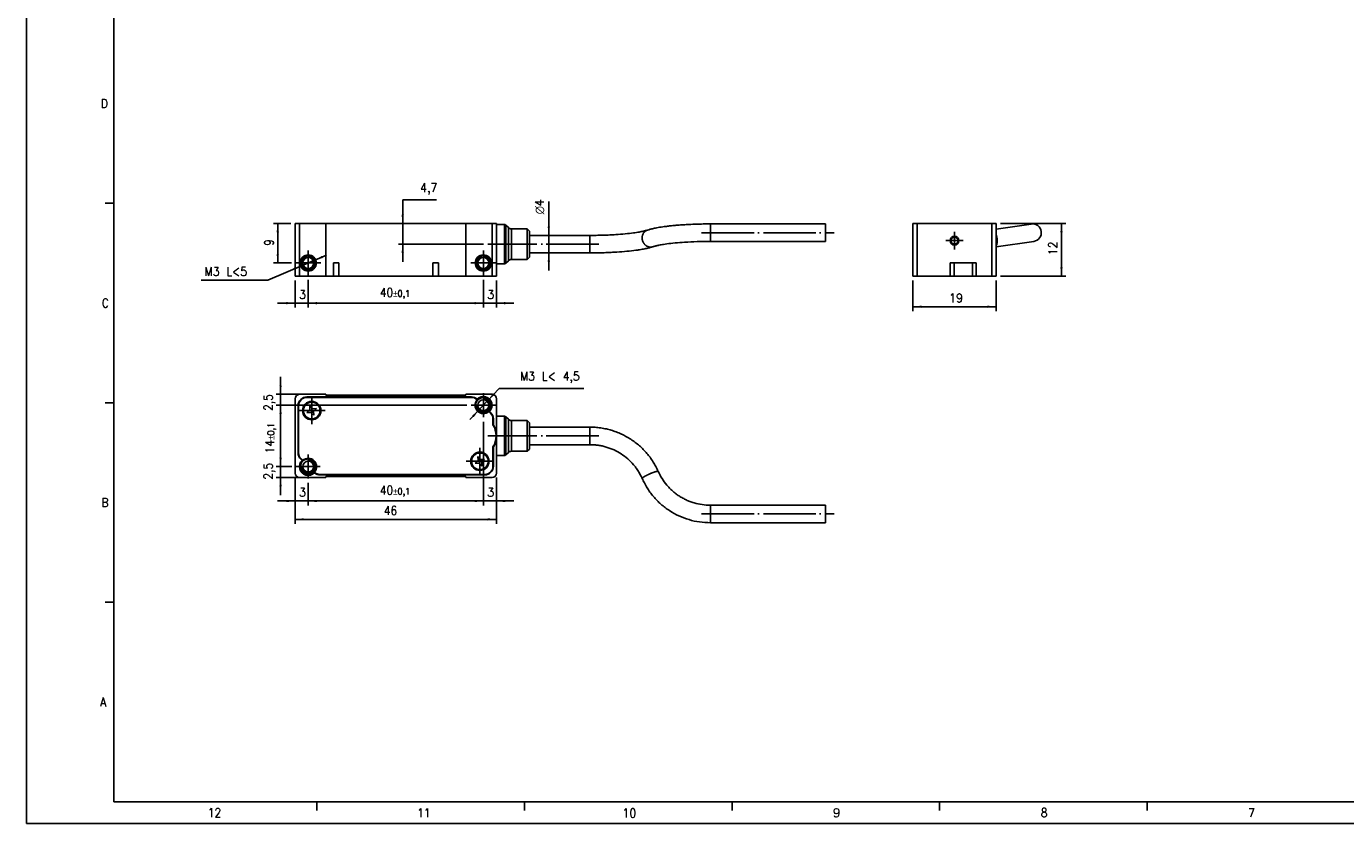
# Model space of a CAD drawing. Header units: millimetres. Extents: x -85 to 3708, y -72 to 348.
# Tile 1 of 10: x -85 to 216, y -72 to 110. Entities that reach past the tile are written whole.
import ezdxf

# ---------------------------------------------------------------- set-up
doc = ezdxf.new("R2010")
doc.units = ezdxf.units.MM
doc.linetypes.add('DOT_CENTER', pattern=[14, 12, -1, 0, -1])
doc.layers.add('1', color=7, linetype='Continuous')
doc.styles.add('CONVERTER_11', font='txt.shx', dxfattribs={"width": 0.9})
doc.dimstyles.new('ME10_DIM_37', dxfattribs={"dimtxt": 2, "dimasz": 2, "dimexe": 1, "dimexo": 1, "dimgap": 1, "dimtad": 1, "dimdsep": 46, "dimtxsty": 'CONVERTER_11', "dimsah": 1, "dimcen": 0.09, "dimclrd": 2, "dimclre": 2, "dimclrt": 2, "dimadec": 0, "dimazin": 0, "dimtfac": 1, "dimtdec": 4, "dimtix": 1, "dimtmove": 0, "dimatfit": 3, "dimfxl": 1, "dimtolj": 1, "dimtzin": 0, "dimarcsym": 0})
doc.dimstyles.new('ME10_DIM_38', dxfattribs={"dimtxt": 2, "dimasz": 2, "dimexe": 1, "dimexo": 1, "dimgap": 1, "dimtad": 1, "dimtih": 1, "dimtoh": 1, "dimdsep": 46, "dimtxsty": 'CONVERTER_11', "dimsah": 1, "dimcen": 0.09, "dimclrd": 2, "dimclre": 2, "dimclrt": 2, "dimadec": 0, "dimazin": 0, "dimtfac": 1, "dimtdec": 4, "dimtix": 1, "dimtmove": 1, "dimatfit": 3, "dimfxl": 1, "dimtolj": 1, "dimtzin": 0, "dimarcsym": 0})
doc.dimstyles.new('ME10_DIM_39', dxfattribs={"dimtxt": 2, "dimasz": 2, "dimexe": 1, "dimexo": 1, "dimgap": 1, "dimtad": 1, "dimdsep": 46, "dimtxsty": 'CONVERTER_11', "dimsah": 1, "dimcen": 0.09, "dimclrd": 2, "dimclre": 2, "dimclrt": 2, "dimadec": 0, "dimazin": 0, "dimtfac": 1, "dimtdec": 4, "dimtix": 1, "dimtmove": 0, "dimatfit": 3, "dimfxl": 1, "dimtolj": 1, "dimtzin": 0, "dimarcsym": 0})
doc.dimstyles.new('ME10_DIM_40', dxfattribs={"dimtxt": 2, "dimasz": 2, "dimexe": 1, "dimexo": 1, "dimgap": 1, "dimtad": 1, "dimdsep": 46, "dimtxsty": 'CONVERTER_11', "dimsah": 1, "dimcen": 0.09, "dimclrd": 2, "dimclre": 2, "dimclrt": 2, "dimadec": 0, "dimazin": 0, "dimtol": 1, "dimtp": 0.1, "dimtm": 0.1, "dimtfac": 0.75, "dimtdec": 0, "dimtix": 1, "dimtmove": 0, "dimatfit": 3, "dimfxl": 1, "dimtolj": 1, "dimtzin": 0, "dimarcsym": 0})
doc.dimstyles.new('ME10_DIM_41', dxfattribs={"dimtxt": 2, "dimasz": 2, "dimexe": 1, "dimexo": 1, "dimgap": 1, "dimtad": 1, "dimdsep": 46, "dimtxsty": 'CONVERTER_11', "dimsah": 1, "dimcen": 0.09, "dimclrd": 2, "dimclre": 2, "dimclrt": 2, "dimadec": 0, "dimazin": 0, "dimtfac": 1, "dimtdec": 4, "dimtix": 1, "dimtmove": 0, "dimatfit": 3, "dimfxl": 1, "dimtolj": 1, "dimtzin": 0, "dimarcsym": 0})
doc.dimstyles.new('ME10_DIM_42', dxfattribs={"dimtxt": 2, "dimasz": 2, "dimexe": 1, "dimexo": 1, "dimgap": 1, "dimtad": 1, "dimdsep": 46, "dimtxsty": 'CONVERTER_11', "dimsah": 1, "dimcen": 0.09, "dimclrd": 2, "dimclre": 2, "dimclrt": 2, "dimadec": 0, "dimazin": 0, "dimtfac": 1, "dimtdec": 4, "dimtix": 1, "dimtmove": 0, "dimatfit": 3, "dimfxl": 1, "dimtolj": 1, "dimtzin": 0, "dimarcsym": 0})
doc.dimstyles.new('ME10_DIM_43', dxfattribs={"dimtxt": 2, "dimasz": 2, "dimexe": 1, "dimexo": 1, "dimgap": 1, "dimtad": 1, "dimdsep": 46, "dimtxsty": 'CONVERTER_11', "dimsah": 1, "dimcen": 0.09, "dimclrd": 2, "dimclre": 2, "dimclrt": 2, "dimadec": 0, "dimazin": 0, "dimtfac": 1, "dimtdec": 4, "dimtix": 1, "dimtmove": 0, "dimatfit": 3, "dimfxl": 1, "dimtolj": 1, "dimtzin": 0, "dimarcsym": 0})
doc.dimstyles.new('ME10_DIM_44', dxfattribs={"dimtxt": 2, "dimasz": 2, "dimexe": 1, "dimexo": 1, "dimgap": 1, "dimtad": 1, "dimdsep": 46, "dimtxsty": 'CONVERTER_11', "dimsah": 1, "dimcen": 0.09, "dimclrd": 2, "dimclre": 2, "dimclrt": 2, "dimadec": 0, "dimazin": 0, "dimtfac": 1, "dimtdec": 4, "dimtix": 1, "dimtmove": 0, "dimatfit": 3, "dimfxl": 1, "dimtolj": 1, "dimtzin": 0, "dimarcsym": 0})
doc.dimstyles.new('ME10_DIM_45', dxfattribs={"dimtxt": 2, "dimasz": 2, "dimexe": 1, "dimexo": 1, "dimgap": 1, "dimtad": 1, "dimdsep": 46, "dimtxsty": 'CONVERTER_11', "dimsah": 1, "dimcen": 0.09, "dimclrd": 2, "dimclre": 2, "dimclrt": 2, "dimadec": 0, "dimazin": 0, "dimtfac": 1, "dimtdec": 4, "dimtix": 1, "dimtmove": 0, "dimatfit": 3, "dimfxl": 1, "dimtolj": 1, "dimtzin": 0, "dimarcsym": 0})
doc.dimstyles.new('ME10_DIM_46', dxfattribs={"dimtxt": 2, "dimasz": 2, "dimexe": 1, "dimexo": 1, "dimgap": 1, "dimtad": 1, "dimdsep": 46, "dimtxsty": 'CONVERTER_11', "dimsah": 1, "dimcen": 0.09, "dimclrd": 2, "dimclre": 2, "dimclrt": 2, "dimadec": 0, "dimazin": 0, "dimtfac": 1, "dimtdec": 4, "dimtix": 1, "dimtmove": 0, "dimatfit": 3, "dimfxl": 1, "dimtolj": 1, "dimtzin": 0, "dimarcsym": 0})
doc.dimstyles.new('ME10_DIM_47', dxfattribs={"dimtxt": 2, "dimasz": 2, "dimexe": 1, "dimexo": 1, "dimgap": 1, "dimtad": 1, "dimdsep": 46, "dimtxsty": 'CONVERTER_11', "dimsah": 1, "dimcen": 0.09, "dimclrd": 2, "dimclre": 2, "dimclrt": 2, "dimadec": 0, "dimazin": 0, "dimtfac": 1, "dimtdec": 4, "dimtix": 1, "dimtmove": 0, "dimatfit": 3, "dimfxl": 1, "dimtolj": 1, "dimtzin": 0, "dimarcsym": 0})
doc.dimstyles.new('ME10_DIM_48', dxfattribs={"dimtxt": 2, "dimasz": 2, "dimexe": 1, "dimexo": 1, "dimgap": 1, "dimtad": 1, "dimdsep": 46, "dimtxsty": 'CONVERTER_11', "dimsah": 1, "dimcen": 0.09, "dimclrd": 2, "dimclre": 2, "dimclrt": 2, "dimadec": 0, "dimazin": 0, "dimtol": 1, "dimtp": 0.1, "dimtm": 0.1, "dimtfac": 0.75, "dimtdec": 0, "dimtix": 1, "dimtmove": 0, "dimatfit": 3, "dimfxl": 1, "dimtolj": 1, "dimtzin": 0, "dimarcsym": 0})
doc.dimstyles.new('ME10_DIM_49', dxfattribs={"dimtxt": 2, "dimasz": 2, "dimexe": 1, "dimexo": 1, "dimgap": 1, "dimtad": 1, "dimdsep": 46, "dimtxsty": 'CONVERTER_11', "dimsah": 1, "dimcen": 0.09, "dimclrd": 2, "dimclre": 2, "dimclrt": 2, "dimadec": 0, "dimazin": 0, "dimtfac": 1, "dimtdec": 4, "dimtix": 1, "dimtmove": 0, "dimatfit": 3, "dimfxl": 1, "dimtolj": 1, "dimtzin": 0, "dimarcsym": 0})
doc.dimstyles.new('ME10_DIM_50', dxfattribs={"dimtxt": 2, "dimasz": 2, "dimexe": 1, "dimexo": 1, "dimgap": 1, "dimtad": 1, "dimdsep": 46, "dimtxsty": 'CONVERTER_11', "dimsah": 1, "dimcen": 0.09, "dimclrd": 2, "dimclre": 2, "dimclrt": 2, "dimadec": 0, "dimazin": 0, "dimtol": 1, "dimtp": 0.1, "dimtm": 0.1, "dimtfac": 0.75, "dimtdec": 0, "dimtix": 1, "dimtmove": 0, "dimatfit": 3, "dimfxl": 1, "dimtolj": 1, "dimtzin": 0, "dimarcsym": 0})
doc.dimstyles.new('ME10_DIM_51', dxfattribs={"dimtxt": 2, "dimasz": 2, "dimexe": 1, "dimexo": 1, "dimgap": 1, "dimtad": 1, "dimdsep": 46, "dimtxsty": 'CONVERTER_11', "dimsah": 1, "dimcen": 0.09, "dimclrd": 2, "dimclre": 2, "dimclrt": 2, "dimadec": 0, "dimazin": 0, "dimtfac": 1, "dimtdec": 4, "dimtix": 1, "dimtmove": 0, "dimatfit": 3, "dimfxl": 1, "dimtolj": 1, "dimtzin": 0, "dimarcsym": 0})

# ---------------------------------------------------------------- blocks, each defined once
blk = doc.blocks.new('CABEZA_REGLA_EXPOSED__26', base_point=(-23.55, 53))
at = {"color": 7, "linetype": 'Continuous'}
for p, q in [((-23.55, 65), (-22.55, 65)), ((-23.55, 53), (-23.55, 65)), ((-16.55, 65), (-22.55, 65)), ((-16.55, 53), (-16.55, 65)), ((15.45, 65), (-16.55, 65)), ((15.45, 65), (15.45, 53)), ((15.45, 65), (21.45, 65)), ((21.45, 65), (22.45, 65)), ((22.45, 64.8), (22.45, 65)), ((22.45, 55.8), (22.45, 64.8)), ((24.25, 64.8), (22.45, 64.8)), ((25.16, 64.09), (24.6, 64.65)), ((29.45, 63.8), (25.87, 63.8)), ((29.45, 56.8), (29.45, 63.8)), ((29.95, 63.3), (29.45, 63.8)), ((29.95, 63.3), (29.95, 57.3)), ((71.3, 64.92), (97.55, 64.92)), ((97.55, 60.94), (97.55, 64.92)), ((43.79, 62.3), (29.95, 62.3)), ((71.3, 60.92), (97.55, 60.92)), ((97.55, 60.92), (97.55, 60.94)), ((29.95, 57.3), (29.45, 56.8)), ((43.79, 58.3), (29.95, 58.3)), ((-14.77, 56), (-13.52, 56)), ((-14.77, 56), (-14.77, 53)), ((-13.52, 56), (-13.52, 53)), ((7.93, 56), (9.18, 56)), ((7.93, 56), (7.93, 53)), ((9.18, 56), (9.18, 53)), ((22.45, 53), (22.45, 55.8)), ((24.25, 55.8), (22.45, 55.8)), ((25.16, 56.51), (24.6, 55.95)), ((29.45, 56.8), (25.87, 56.8)), ((-23.55, 53), (-22.55, 53)), ((-22.55, 53), (-16.55, 53)), ((-14.77, 53), (-16.55, 53)), ((-14.77, 53), (-13.52, 53)), ((7.93, 53), (-13.52, 53)), ((7.93, 53), (9.18, 53)), ((15.45, 53), (9.18, 53)), ((21.45, 53), (15.45, 53)), ((21.45, 53), (22.45, 53))]:
    blk.add_line(p, q, dxfattribs=at)
at = {"color": 3, "linetype": 'Continuous'}
for p, q in [((-22.55, 65), (-22.55, 53)), ((21.45, 53), (21.45, 65)), ((24.25, 55.8), (24.25, 64.8)), ((24.6, 55.95), (24.6, 64.65)), ((25.16, 56.51), (25.16, 64.09)), ((25.87, 56.8), (25.87, 63.8)), ((71.3, 64.92), (71.3, 60.92)), ((43.79, 58.3), (43.79, 62.3))]:
    blk.add_line(p, q, dxfattribs=at)
at = {"color": 7, "linetype": 'Continuous'}
for centre, radius in [((-20.55, 56), 1.85), ((-20.55, 56), 1.6), ((-20.55, 56), 1.25), ((19.45, 56), 1.85), ((19.45, 56), 1.6), ((19.45, 56), 1.25)]:
    blk.add_circle(centre, radius, dxfattribs=at)
for centre, radius, start, end in [((24.25, 64.3), 0.5, 45, 90), ((25.87, 64.8), 1, 225, 270), ((24.25, 56.3), 0.5, 270, 315), ((25.87, 55.8), 1, 90, 135)]:
    blk.add_arc(centre, radius, start, end, dxfattribs=at)
for points, knots in [([(43.79, 62.3), (44.26, 62.3), (45.3, 62.31), (46.81, 62.34), (48.3, 62.4), (49.96, 62.49), (51.78, 62.63), (53.34, 62.81), (54.4, 62.96), (54.99, 63.05), (55.5, 63.15), (55.99, 63.25), (56.46, 63.37), (56.78, 63.47), (56.91, 63.51)], [0, 0, 0, 0, 1.413116, 3.102191, 4.528145, 5.906162, 8.079477, 10.000093, 10.624081, 11.293547, 11.770348, 12.197611, 12.794776, 13.209893, 13.209893, 13.209893, 13.209893]), ([(56.91, 63.51), (57.11, 63.57), (57.57, 63.71), (58.19, 63.86), (58.8, 63.99), (59.39, 64.1), (60.06, 64.21), (60.85, 64.32), (61.73, 64.43), (62.73, 64.54), (63.88, 64.64), (65.13, 64.73), (66.56, 64.81), (68.07, 64.87), (69.68, 64.91), (70.76, 64.92), (71.3, 64.92)], [0, 0, 0, 0, 0.62921, 1.420102, 1.920735, 2.501937, 3.237484, 3.957403, 4.896846, 5.884032, 6.986244, 8.336976, 9.653053, 11.270361, 12.875708, 14.497938, 14.497938, 14.497938, 14.497938]), ([(71.3, 60.92), (70.29, 60.91), (68.32, 60.89), (65.63, 60.77), (63.31, 60.59), (61.72, 60.41), (60.66, 60.26), (60.07, 60.16), (59.58, 60.07), (59.19, 59.98), (58.86, 59.91), (58.6, 59.84), (58.37, 59.77), (58.25, 59.73), (58.18, 59.71)], [0, 0, 0, 0, 3.020094, 5.905976, 8.079292, 9.999908, 10.709906, 11.293362, 11.787708, 12.197427, 12.492159, 12.809339, 12.999902, 13.209786, 13.209786, 13.209786, 13.209786]), ([(58.18, 59.71), (57.98, 59.65), (57.53, 59.51), (56.9, 59.36), (56.29, 59.23), (55.72, 59.12), (55.05, 59.01), (53.88, 58.84), (52.17, 58.65), (50.28, 58.5), (48.54, 58.41), (47.07, 58.35), (45.46, 58.31), (44.38, 58.3), (43.79, 58.3)], [0, 0, 0, 0, 0.62921, 1.420102, 1.920735, 2.501937, 3.167308, 3.957403, 6.044519, 8.336803, 9.65288, 11.270188, 12.725872, 14.497764, 14.497764, 14.497764, 14.497764])]:
    blk.add_open_spline(points, degree=3, knots=knots, dxfattribs=at)
at = {"color": 3, "linetype": 'Continuous'}
for points, knots in [([(55.71, 61.73), (55.71, 61.75), (55.71, 61.79), (55.72, 61.86), (55.72, 61.93), (55.73, 62), (55.74, 62.07), (55.75, 62.14), (55.77, 62.21), (55.79, 62.28), (55.81, 62.35), (55.83, 62.41), (55.86, 62.48), (55.88, 62.55), (55.91, 62.62), (55.95, 62.68), (55.98, 62.75), (56.02, 62.81), (56.06, 62.87), (56.11, 62.93), (56.15, 62.99), (56.2, 63.04), (56.25, 63.1), (56.31, 63.15), (56.36, 63.19), (56.42, 63.24), (56.48, 63.28), (56.53, 63.32), (56.6, 63.36), (56.66, 63.4), (56.72, 63.43), (56.78, 63.46), (56.85, 63.48), (56.89, 63.5), (56.91, 63.51)], [0, 0, 0, 0, 0.067336, 0.135441, 0.204275, 0.273796, 0.343959, 0.414718, 0.486023, 0.557823, 0.630066, 0.702698, 0.775664, 0.848908, 0.922375, 0.99601, 1.069758, 1.143564, 1.217376, 1.291142, 1.364811, 1.438337, 1.511673, 1.584775, 1.657603, 1.730116, 1.80228, 1.874058, 1.945419, 2.016332, 2.086771, 2.156708, 2.22612, 2.294983, 2.294983, 2.294983, 2.294983]), ([(58.18, 59.71), (58.16, 59.71), (58.13, 59.7), (58.07, 59.68), (58.02, 59.67), (57.97, 59.66), (57.92, 59.65), (57.86, 59.64), (57.81, 59.63), (57.76, 59.63), (57.71, 59.63), (57.66, 59.63), (57.6, 59.63), (57.55, 59.63), (57.5, 59.63), (57.45, 59.64), (57.4, 59.65), (57.35, 59.65), (57.3, 59.66), (57.25, 59.68), (57.19, 59.69), (57.14, 59.7), (57.09, 59.72), (57.03, 59.74), (56.98, 59.76), (56.93, 59.78), (56.88, 59.81), (56.82, 59.84), (56.77, 59.86), (56.72, 59.89), (56.67, 59.93), (56.62, 59.96), (56.57, 59.99), (56.52, 60.03), (56.48, 60.07), (56.43, 60.11), (56.38, 60.15), (56.34, 60.2), (56.29, 60.24), (56.25, 60.29), (56.21, 60.34), (56.17, 60.39), (56.13, 60.44), (56.1, 60.49), (56.06, 60.54), (56.03, 60.59), (56, 60.65), (55.97, 60.7), (55.94, 60.76), (55.91, 60.81), (55.89, 60.87), (55.86, 60.93), (55.84, 60.99), (55.82, 61.04), (55.8, 61.1), (55.79, 61.16), (55.77, 61.22), (55.76, 61.28), (55.75, 61.33), (55.74, 61.39), (55.73, 61.45), (55.72, 61.5), (55.72, 61.56), (55.71, 61.62), (55.71, 61.67), (55.71, 61.71), (55.71, 61.73)], [0, 0, 0, 0, 0.055115, 0.109848, 0.16419, 0.218131, 0.271662, 0.324773, 0.377456, 0.429703, 0.481506, 0.532858, 0.583751, 0.634179, 0.684538, 0.735539, 0.787199, 0.839513, 0.892478, 0.946088, 1.000336, 1.055215, 1.110715, 1.166824, 1.223529, 1.280815, 1.338665, 1.397061, 1.455982, 1.515406, 1.575308, 1.635662, 1.69644, 1.757613, 1.819148, 1.881013, 1.943172, 2.005591, 2.06823, 2.131052, 2.194018, 2.257086, 2.320216, 2.383366, 2.446495, 2.509561, 2.572521, 2.635336, 2.697963, 2.760362, 2.822494, 2.884321, 2.945804, 3.006908, 3.067598, 3.127841, 3.187605, 3.24686, 3.305578, 3.363732, 3.421299, 3.478255, 3.534579, 3.590253, 3.645259, 3.699583, 3.699583, 3.699583, 3.699583])]:
    blk.add_open_spline(points, degree=3, knots=knots, dxfattribs=at)
at = {"layer": '1', "color": 2, "linetype": 'DOT_CENTER'}
for p, q in [((26.25, 60.3), (20.45, 60.3)), ((26.25, 60.3), (20.45, 60.3)), ((27.16, 60.3), (22.6, 60.3)), ((45.79, 60.3), (23.87, 60.3)), ((69.3, 62.92), (99.55, 62.92)), ((-20.55, 58.85), (-20.55, 53.15)), ((19.45, 58.85), (19.45, 53.15)), ((-17.7, 56), (-23.4, 56)), ((22.3, 56), (16.6, 56))]:
    blk.add_line(p, q, dxfattribs=at)
at = {"layer": '1', "color": 30, "linetype": 'Continuous'}
for centre in [(-20.55, 56), (19.45, 56)]:
    blk.add_arc(centre, 1.5, 175, 95, dxfattribs=at)
blk = doc.blocks.new('*D61')
at = {"layer": '1', "color": 2, "linetype": 'Continuous'}
for p, q in [((34.4, 70.01), (34.4, 62.3)), ((30.95, 62.3), (35.4, 62.3)), ((34.4, 62.3), (34.4, 58.3)), ((30.95, 58.3), (35.4, 58.3)), ((34.4, 58.3), (34.4, 54.3))]:
    blk.add_line(p, q, dxfattribs=at)
at = {"layer": '1', "color": 2}
for points in [[(34.14, 64.3), (34.66, 64.3), (34.4, 62.3)], [(34.66, 56.3), (34.14, 56.3), (34.4, 58.3)]]:
    blk.add_solid(points, dxfattribs=at)
at = {"layer": '1', "color": 2, "insert": (33.4, 65.53), "char_height": 2, "attachment_point": 7, "rotation": 90, "line_spacing_factor": 0.60024, "style": 'CONVERTER_11'}
blk.add_mtext('\\C2; {\\Fgdt;n}\\C2;4', dxfattribs=at)
blk = doc.blocks.new('*D62')
at = {"layer": '1', "color": 2, "linetype": 'Continuous'}
for p, q in [((1.04, 70.39), (8.74, 70.39)), ((1.04, 56.3), (1.04, 70.39)), ((14.45, 65), (0.04, 65)), ((19.45, 60.3), (0.04, 60.3))]:
    blk.add_line(p, q, dxfattribs=at)
at = {"layer": '1', "color": 2}
for points in [[(0.77, 67), (1.3, 67), (1.04, 65)], [(1.3, 58.3), (0.77, 58.3), (1.04, 60.3)]]:
    blk.add_solid(points, dxfattribs=at)
at = {"layer": '1', "color": 2, "insert": (5.04, 71.59), "char_height": 2, "attachment_point": 7, "rotation": 0.0001, "line_spacing_factor": 0.60024, "style": 'CONVERTER_11'}
blk.add_mtext('4,7', dxfattribs=at)
blk = doc.blocks.new('*D63')
at = {"layer": '1', "color": 2, "linetype": 'Continuous'}
for p, q in [((19.45, 52.15), (19.45, 45.82)), ((22.45, 52), (22.45, 45.82)), ((15.45, 46.82), (19.45, 46.82)), ((19.45, 46.82), (22.45, 46.82)), ((22.45, 46.82), (26.45, 46.82))]:
    blk.add_line(p, q, dxfattribs=at)
at = {"layer": '1', "color": 2}
for points in [[(17.45, 46.56), (17.45, 47.09), (19.45, 46.82)], [(24.45, 47.09), (24.45, 46.56), (22.45, 46.82)]]:
    blk.add_solid(points, dxfattribs=at)
at = {"layer": '1', "color": 2, "insert": (20.35, 47.82), "char_height": 2, "attachment_point": 7, "rotation": 0.0001, "line_spacing_factor": 0.60024, "style": 'CONVERTER_11'}
blk.add_mtext('3', dxfattribs=at)
blk = doc.blocks.new('*D64')
at = {"layer": '1', "color": 2, "linetype": 'Continuous'}
for p, q in [((-20.55, 52.15), (-20.55, 45.82)), ((19.45, 52.15), (19.45, 45.82)), ((-20.55, 46.82), (19.45, 46.82))]:
    blk.add_line(p, q, dxfattribs=at)
at = {"layer": '1', "color": 2}
for points in [[(-18.55, 47.09), (-18.55, 46.56), (-20.55, 46.82)], [(17.45, 46.56), (17.45, 47.09), (19.45, 46.82)]]:
    blk.add_solid(points, dxfattribs=at)
at = {"layer": '1', "color": 2, "insert": (-4.23, 47.82), "char_height": 2, "attachment_point": 7, "rotation": 0.0001, "line_spacing_factor": 0.60024, "style": 'CONVERTER_11'}
blk.add_mtext('\\C2;40\\C2;\\H1.5;{\\Fgdt;`}0,1', dxfattribs=at)
blk = doc.blocks.new('*D65')
at = {"layer": '1', "color": 2, "linetype": 'Continuous'}
for p, q in [((-23.55, 52), (-23.55, 45.82)), ((-20.55, 52.15), (-20.55, 45.82)), ((-27.55, 46.82), (-23.55, 46.82)), ((-23.55, 46.82), (-20.55, 46.82)), ((-20.55, 46.82), (-16.55, 46.82))]:
    blk.add_line(p, q, dxfattribs=at)
at = {"layer": '1', "color": 2}
for points in [[(-25.55, 46.56), (-25.55, 47.09), (-23.55, 46.82)], [(-18.55, 47.09), (-18.55, 46.56), (-20.55, 46.82)]]:
    blk.add_solid(points, dxfattribs=at)
at = {"layer": '1', "color": 2, "insert": (-22.65, 47.82), "char_height": 2, "attachment_point": 7, "rotation": 0.0001, "line_spacing_factor": 0.60024, "style": 'CONVERTER_11'}
blk.add_mtext('3', dxfattribs=at)
blk = doc.blocks.new('*D66')
at = {"layer": '1', "color": 2, "linetype": 'Continuous'}
for p, q in [((-24.55, 65), (-28.51, 65)), ((-27.51, 65), (-27.51, 56)), ((-24.4, 56), (-28.51, 56))]:
    blk.add_line(p, q, dxfattribs=at)
at = {"layer": '1', "color": 2}
for points in [[(-27.24, 63), (-27.77, 63), (-27.51, 65)], [(-27.77, 58), (-27.24, 58), (-27.51, 56)]]:
    blk.add_solid(points, dxfattribs=at)
at = {"layer": '1', "color": 2, "insert": (-28.51, 59.9), "char_height": 2, "attachment_point": 7, "rotation": 90, "line_spacing_factor": 0.60024, "style": 'CONVERTER_11'}
blk.add_mtext('9', dxfattribs=at)
blk = doc.blocks.new('*D67')
at = {"layer": '1', "color": 2, "linetype": 'Continuous'}
for p, q in [((-16.4, 57.76), (-29.78, 52.08)), ((-29.78, 52.08), (-44.98, 52.08))]:
    blk.add_line(p, q, dxfattribs=at)
at = {"layer": '1', "color": 2}
for points in [[(-17.43, 57.61), (-17.22, 57.13), (-19.17, 56.59)], [(-23.66, 54.39), (-23.87, 54.87), (-21.93, 55.41)]]:
    blk.add_solid(points, dxfattribs=at)
at = {"layer": '1', "color": 2, "insert": (-44.22, 53.08), "char_height": 2, "attachment_point": 7, "rotation": 0.0001, "line_spacing_factor": 0.60024, "style": 'CONVERTER_11'}
blk.add_mtext('\\C2;M\\C2;3\\C2; L<5', dxfattribs=at)
blk = doc.blocks.new('CABEZA_REGLA_EXPOSED__27', base_point=(117.55, 53))
at = {"color": 7, "linetype": 'Continuous'}
for p, q in [((117.55, 65), (118.55, 65)), ((117.55, 65), (117.55, 53)), ((135.55, 65), (118.55, 65)), ((135.55, 65), (136.55, 65)), ((136.55, 53), (136.55, 65)), ((136.55, 63.72), (144.58, 64.9)), ((136.55, 59.67), (145.17, 60.94)), ((126.07, 56), (126.07, 53)), ((126.07, 56), (126.95, 56)), ((126.95, 56), (131.15, 56)), ((131.15, 56), (132.02, 56)), ((132.02, 56), (132.02, 53)), ((118.55, 53), (117.55, 53)), ((118.55, 53), (126.07, 53)), ((126.07, 53), (126.95, 53)), ((131.15, 53), (126.95, 53)), ((131.15, 53), (132.02, 53)), ((132.02, 53), (135.55, 53)), ((135.55, 53), (136.55, 53))]:
    blk.add_line(p, q, dxfattribs=at)
at = {"color": 3, "linetype": 'Continuous'}
for p, q in [((118.55, 53), (118.55, 65)), ((135.55, 53), (135.55, 65)), ((126.95, 53), (126.95, 56)), ((131.15, 53), (131.15, 56))]:
    blk.add_line(p, q, dxfattribs=at)
at = {"color": 7, "linetype": 'Continuous'}
for radius in [1, 0.8]:
    blk.add_circle((127.05, 61.1), radius, dxfattribs=at)
blk.add_arc((144.88, 62.92), 2, 278.3543, 98.3543, dxfattribs=at)
at = {"color": 3, "linetype": 'Continuous'}
for points, knots in [([(136.75, 61.73), (136.75, 61.76), (136.73, 61.83), (136.72, 61.94), (136.69, 62.04), (136.67, 62.13), (136.66, 62.2), (136.64, 62.26), (136.63, 62.31), (136.61, 62.36), (136.6, 62.42), (136.58, 62.47), (136.56, 62.52), (136.55, 62.56), (136.55, 62.57)], [0, 0, 0, 0, 0.1055445, 0.2130129, 0.3220291, 0.4321717, 0.4875244, 0.5429836, 0.5984865, 0.6539685, 0.7093636, 0.7646047, 0.8196235, 0.8743514, 0.8743514, 0.8743514, 0.8743514]), ([(136.55, 59.85), (136.55, 59.86), (136.57, 59.88), (136.59, 59.92), (136.61, 59.96), (136.63, 60), (136.65, 60.04), (136.66, 60.09), (136.68, 60.14), (136.7, 60.19), (136.71, 60.24), (136.73, 60.3), (136.74, 60.35), (136.75, 60.41), (136.76, 60.47), (136.77, 60.53), (136.78, 60.59), (136.78, 60.66), (136.79, 60.72), (136.8, 60.79), (136.8, 60.86), (136.8, 60.92), (136.8, 60.99), (136.8, 61.06), (136.8, 61.13), (136.8, 61.19), (136.8, 61.26), (136.79, 61.33), (136.79, 61.4), (136.78, 61.46), (136.78, 61.53), (136.77, 61.6), (136.76, 61.66), (136.75, 61.7), (136.75, 61.73)], [0, 0, 0, 0, 0.040437, 0.082685, 0.126772, 0.172708, 0.22049, 0.270101, 0.32151, 0.374672, 0.429533, 0.486023, 0.544065, 0.603571, 0.664444, 0.726581, 0.789869, 0.854194, 0.919434, 0.985465, 1.052162, 1.119396, 1.18704, 1.254969, 1.323055, 1.391178, 1.459218, 1.52706, 1.594593, 1.661713, 1.728319, 1.794317, 1.859621, 1.924148, 1.924148, 1.924148, 1.924148])]:
    blk.add_open_spline(points, degree=3, knots=knots, dxfattribs=at)
at = {"layer": '1', "color": 2, "linetype": 'DOT_CENTER'}
for p, q in [((129.05, 61.1), (125.05, 61.1)), ((127.05, 63.1), (127.05, 59.1))]:
    blk.add_line(p, q, dxfattribs=at)
blk = doc.blocks.new('*D68')
at = {"layer": '1', "color": 2, "linetype": 'Continuous'}
for p, q in [((137.55, 65), (152.49, 65)), ((151.49, 65), (151.49, 53)), ((137.55, 53), (152.49, 53))]:
    blk.add_line(p, q, dxfattribs=at)
at = {"layer": '1', "color": 2}
for points in [[(151.75, 63), (151.22, 63), (151.49, 65)], [(151.22, 55), (151.75, 55), (151.49, 53)]]:
    blk.add_solid(points, dxfattribs=at)
at = {"layer": '1', "color": 2, "insert": (150.49, 57.8), "char_height": 2, "attachment_point": 7, "rotation": 90, "line_spacing_factor": 0.60024, "style": 'CONVERTER_11'}
blk.add_mtext('12', dxfattribs=at)
blk = doc.blocks.new('*D69')
at = {"layer": '1', "color": 2, "linetype": 'Continuous'}
for p, q in [((117.55, 52), (117.55, 45.01)), ((136.55, 52), (136.55, 45.01)), ((117.55, 46.01), (136.55, 46.01))]:
    blk.add_line(p, q, dxfattribs=at)
at = {"layer": '1', "color": 2}
for points in [[(119.55, 46.28), (119.55, 45.75), (117.55, 46.01)], [(134.55, 45.75), (134.55, 46.28), (136.55, 46.01)]]:
    blk.add_solid(points, dxfattribs=at)
at = {"layer": '1', "color": 2, "insert": (125.85, 47.01), "char_height": 2, "attachment_point": 7, "rotation": 0.0001, "line_spacing_factor": 0.60024, "style": 'CONVERTER_11'}
blk.add_mtext('19', dxfattribs=at)
blk = doc.blocks.new('CABEZA_REGLA_EXPOSED__28', base_point=(-23.55, -3.33))
at = {"color": 7, "linetype": 'Continuous'}
for p, q in [((-23.55, 25), (-23.55, 8)), ((-22.55, 26), (-16.55, 26)), ((16.73, 25.4), (-20.85, 25.4)), ((16.73, 25.3), (-20.85, 25.3)), ((-16.55, 25.8), (-16.55, 26)), ((15.45, 25.8), (-16.55, 25.8)), ((15.45, 26), (15.45, 25.8)), ((15.45, 26), (21.45, 26)), ((22.45, 25), (22.45, 21)), ((-22.85, 23.4), (-22.85, 12.63)), ((-22.75, 23.4), (-22.75, 12.63)), ((-20.83, 21.85), (-20.16, 22.47)), ((-19.92, 21.88), (-20.83, 21.85)), ((-20.2, 23.38), (-19.58, 22.72)), ((-20.16, 22.47), (-20.2, 23.38)), ((-19.29, 21.22), (-19.92, 21.88)), ((-19.58, 22.72), (-18.66, 22.75)), ((-18.66, 22.75), (-19.33, 22.13)), ((-19.33, 22.13), (-19.29, 21.22)), ((21.1, 21.72), (20.73, 22.09)), ((20.87, 22.09), (21.17, 21.79)), ((21.65, 19.02), (21.65, 20.37)), ((21.75, 19.05), (21.75, 20.37)), ((24.25, 21), (22.45, 21)), ((22.45, 21), (22.45, 16.5)), ((25.16, 20.29), (24.6, 20.85)), ((29.45, 20), (25.87, 20)), ((29.45, 16.5), (29.45, 20)), ((29.95, 19.5), (29.45, 20)), ((29.95, 19.5), (29.95, 16.5)), ((43.79, 18.5), (29.95, 18.5)), ((22.45, 12), (22.45, 16.5)), ((29.45, 13), (29.45, 16.5)), ((29.95, 16.5), (29.95, 13.5)), ((21.65, 9.6), (21.65, 13.98)), ((21.75, 9.6), (21.75, 13.95)), ((25.16, 12.71), (24.6, 12.15)), ((29.45, 13), (25.87, 13)), ((29.95, 13.5), (29.45, 13)), ((43.79, 14.5), (29.95, 14.5)), ((-21.96, 10.91), (-22.26, 11.21)), ((-21.82, 10.91), (-22.19, 11.28)), ((17.57, 10.25), (18.24, 10.87)), ((18.48, 10.28), (17.57, 10.25)), ((18.2, 11.78), (18.82, 11.12)), ((18.24, 10.87), (18.2, 11.78)), ((19.11, 9.62), (18.48, 10.28)), ((18.82, 11.12), (19.74, 11.15)), ((19.74, 11.15), (19.07, 10.53)), ((19.07, 10.53), (19.11, 9.62)), ((22.45, 8), (22.45, 12)), ((24.25, 12), (22.45, 12)), ((-22.55, 7), (-16.55, 7)), ((19.75, 7.7), (-17.82, 7.7)), ((-17.82, 7.6), (19.75, 7.6)), ((-16.55, 7.2), (15.45, 7.2)), ((-16.55, 7), (-16.55, 7.2)), ((15.45, 7.2), (15.45, 7)), ((15.45, 7), (21.45, 7)), ((71.3, 0.67), (97.55, 0.67)), ((97.55, -3.33), (97.55, 0.67)), ((71.3, -3.33), (97.55, -3.33))]:
    blk.add_line(p, q, dxfattribs=at)
at = {"color": 3, "linetype": 'Continuous'}
for p, q in [((24.25, 12), (24.25, 21)), ((24.6, 12.15), (24.6, 20.85)), ((25.16, 12.71), (25.16, 20.29)), ((25.87, 13), (25.87, 20)), ((43.79, 16.79), (43.79, 18.5)), ((43.79, 14.5), (43.79, 16.79)), ((71.3, -1.04), (71.3, -3.33))]:
    blk.add_line(p, q, dxfattribs=at)
at = {"color": 7, "linetype": 'Continuous'}
for centre, radius in [((-19.75, 22.3), 2.1), ((-19.75, 22.3), 1.9), ((19.45, 23.5), 1.75), ((19.45, 23.5), 1.25), ((18.65, 10.7), 2.1), ((18.65, 10.7), 1.9), ((-20.55, 9.5), 1.75), ((-20.55, 9.5), 1.25)]:
    blk.add_circle(centre, radius, dxfattribs=at)
for centre, radius, start, end in [((-22.55, 25), 1, 90, 180), ((-20.85, 23.4), 2, 90, 180), ((-20.85, 23.4), 1.9, 90, 180), ((16.73, 23.4), 2, 49.0546, 90), ((16.73, 23.4), 1.9, 46.1691, 90), ((19.45, 23.5), 1.9, 138.0289, 311.983), ((19.45, 23.5), 2, 315, 135.1434), ((21.45, 25), 1, 0, 90), ((19.75, 20.37), 1.9, 0, 45), ((19.75, 20.37), 2, 360, 45), ((17.45, 16.5), 4.9, 328.9973, 31.0027), ((17.45, 16.5), 5, 360, 30.6834), ((24.25, 20.5), 0.5, 45, 90), ((25.87, 21), 1, 225, 270), ((17.45, 16.5), 5, 329.3166, 360), ((-20.85, 12.63), 2, 180, 225), ((-20.85, 12.63), 1.9, 180, 225), ((24.25, 12.5), 0.5, 270, 315), ((25.87, 12), 1, 90, 135), ((-20.55, 9.5), 2, 135, 315.1434), ((-20.55, 9.5), 1.9, 318.0289, 131.983), ((19.75, 9.6), 2, 270, 0), ((19.75, 9.6), 1.9, 270, 0), ((-22.55, 8), 1, 180, 270), ((-17.82, 9.6), 1.9, 226.1691, 270), ((-17.82, 9.6), 2, 229.0546, 270), ((21.45, 8), 1, 270, 0)]:
    blk.add_arc(centre, radius, start, end, dxfattribs=at)
for points, knots in [([(43.79, 18.5), (44.18, 18.49), (45, 18.48), (46.26, 18.34), (47.5, 18.11), (48.67, 17.8), (49.82, 17.42), (50.94, 16.96), (52.06, 16.39), (53.47, 15.55), (55.12, 14.3), (56.54, 12.86), (57.55, 11.58), (58.24, 10.57), (58.86, 9.49), (59.21, 8.76), (59.38, 8.39)], [0, 0, 0, 0, 1.158224, 2.473061, 3.786953, 4.943971, 6.09959, 7.410765, 8.563883, 9.871836, 12.322425, 14.769717, 15.913168, 17.209257, 18.426059, 19.642178, 19.642178, 19.642178, 19.642178]), ([(55.72, 6.78), (55.59, 7.04), (55.33, 7.6), (54.86, 8.42), (54.32, 9.21), (53.55, 10.18), (52.47, 11.28), (50.97, 12.42), (49.32, 13.33), (47.82, 13.9), (46.6, 14.21), (45.69, 14.37), (44.76, 14.48), (44.13, 14.49), (43.79, 14.5)], [0, 0, 0, 0, 0.868161, 1.853177, 2.841398, 3.713509, 5.582843, 7.455478, 9.339631, 11.226351, 12.233419, 13.120537, 14.008461, 15.017042, 15.017042, 15.017042, 15.017042]), ([(71.3, -3.33), (70.47, -3.3), (68.83, -3.23), (66.41, -2.67), (64.09, -1.81), (62.29, -0.81), (60.95, 0.13), (60, 0.91), (59.11, 1.75), (58.27, 2.67), (57.51, 3.63), (56.82, 4.67), (56.22, 5.7), (55.88, 6.43), (55.72, 6.78)], [0, 0, 0, 0, 2.470864, 4.940772, 7.404381, 9.865441, 11.09296, 12.319675, 13.543516, 14.766526, 16.063397, 17.206065, 18.499246, 19.638981, 19.638981, 19.638981, 19.638981]), ([(59.38, 8.39), (59.65, 7.84), (60.2, 6.72), (61.12, 5.49), (61.95, 4.57), (62.61, 3.94), (63.35, 3.33), (64.14, 2.78), (64.96, 2.29), (65.79, 1.87), (66.64, 1.51), (67.84, 1.11), (69.4, 0.75), (70.67, 0.7), (71.3, 0.67)], [0, 0, 0, 0, 1.854065, 3.711082, 4.585934, 5.579301, 6.45775, 7.455489, 8.456538, 9.339061, 10.223731, 11.228808, 13.122444, 15.017047, 15.017047, 15.017047, 15.017047])]:
    blk.add_open_spline(points, degree=3, knots=knots, dxfattribs=at)
at = {"color": 3, "linetype": 'Continuous'}
for points, knots in [([(55.71, 6.8), (55.71, 6.8), (55.71, 6.8), (55.71, 6.81), (55.72, 6.83), (55.73, 6.84), (55.74, 6.86), (55.75, 6.87), (55.76, 6.88), (55.77, 6.9), (55.79, 6.91), (55.81, 6.93), (55.82, 6.94), (55.85, 6.96), (55.87, 6.98), (55.89, 7), (55.92, 7.02), (55.95, 7.04), (55.97, 7.06), (56.01, 7.08), (56.04, 7.1), (56.07, 7.12), (56.11, 7.15), (56.15, 7.17), (56.19, 7.19), (56.24, 7.22), (56.29, 7.26), (56.36, 7.3), (56.44, 7.34), (56.51, 7.38), (56.59, 7.42), (56.67, 7.46), (56.75, 7.5), (56.83, 7.54), (56.91, 7.59), (57, 7.63), (57.08, 7.67), (57.16, 7.7), (57.25, 7.74), (57.33, 7.78), (57.41, 7.82), (57.48, 7.85), (57.53, 7.87), (57.57, 7.89), (57.61, 7.9), (57.67, 7.93), (57.73, 7.96), (57.82, 7.99), (57.9, 8.02), (57.98, 8.06), (58.07, 8.09), (58.15, 8.12), (58.23, 8.15), (58.32, 8.18), (58.4, 8.21), (58.48, 8.24), (58.55, 8.26), (58.63, 8.29), (58.7, 8.31), (58.77, 8.33), (58.84, 8.35), (58.9, 8.37), (58.97, 8.38), (59.02, 8.39), (59.07, 8.4), (59.12, 8.41), (59.17, 8.42), (59.21, 8.42), (59.25, 8.43), (59.28, 8.43), (59.31, 8.43), (59.33, 8.42), (59.35, 8.41), (59.37, 8.4), (59.37, 8.4), (59.38, 8.39), (59.38, 8.39)], [0, 0, 0, 0, 0.005088, 0.010497, 0.029991, 0.054307, 0.068536, 0.084239, 0.101476, 0.120293, 0.141678, 0.164864, 0.189876, 0.216732, 0.24544, 0.276003, 0.308415, 0.342662, 0.378725, 0.416575, 0.45618, 0.497497, 0.540481, 0.585076, 0.631223, 0.678859, 0.755725, 0.835729, 0.91856, 1.003884, 1.091355, 1.180615, 1.2713, 1.363047, 1.455494, 1.548289, 1.641092, 1.733576, 1.825435, 1.916382, 2.006152, 2.094505, 2.13807, 2.181395, 2.224981, 2.268854, 2.357345, 2.446614, 2.536389, 2.626374, 2.716255, 2.805704, 2.894379, 2.981929, 3.067998, 3.152228, 3.234268, 3.313772, 3.390409, 3.463868, 3.533857, 3.600116, 3.662411, 3.720548, 3.774368, 3.823753, 3.868628, 3.908968, 3.947074, 3.980126, 4.008305, 4.031904, 4.056027, 4.074969, 4.081171, 4.087158, 4.087158, 4.087158, 4.087158]), ([(55.72, 6.78), (55.72, 6.78), (55.71, 6.78), (55.71, 6.78), (55.71, 6.79), (55.71, 6.79), (55.71, 6.79), (55.71, 6.79), (55.71, 6.79), (55.71, 6.79), (55.71, 6.8)], [0, 0, 0, 0, 0.00197105, 0.00394244, 0.00591991, 0.007909, 0.009915, 0.01194292, 0.01399748, 0.01608305, 0.01608305, 0.01608305, 0.01608305]), ([(71.3, -1.04), (71.3, -0.93), (71.3, -0.72), (71.3, -0.4), (71.3, -0.11), (71.3, 0.16), (71.3, 0.37), (71.3, 0.52), (71.3, 0.61), (71.3, 0.65), (71.3, 0.67)], [0, 0, 0, 0, 0.328027, 0.6385, 0.944572, 1.2096, 1.427628, 1.586816, 1.648115, 1.709413, 1.709413, 1.709413, 1.709413])]:
    blk.add_open_spline(points, degree=3, knots=knots, dxfattribs=at)
at = {"layer": '1', "color": 2, "linetype": 'DOT_CENTER'}
for p, q in [((-19.75, 25.4), (-19.75, 19.2)), ((19.45, 26.25), (19.45, 20.75)), ((-16.65, 22.3), (-22.85, 22.3)), ((22.2, 23.5), (16.7, 23.5)), ((26.25, 16.5), (20.45, 16.5)), ((27.16, 16.5), (22.6, 16.5)), ((45.79, 16.5), (23.87, 16.5)), ((-20.55, 12.25), (-20.55, 6.75)), ((18.65, 13.8), (18.65, 7.6)), ((-17.8, 9.5), (-23.3, 9.5)), ((21.75, 10.7), (15.55, 10.7)), ((69.3, -1.33), (99.55, -1.33))]:
    blk.add_line(p, q, dxfattribs=at)
at = {"layer": '1', "color": 30, "linetype": 'Continuous'}
for centre in [(19.45, 23.5), (-20.55, 9.5)]:
    blk.add_arc(centre, 1.5, 175, 95, dxfattribs=at)
blk = doc.blocks.new('*D70')
at = {"layer": '1', "color": 2, "linetype": 'Continuous'}
for p, q in [((-23.55, 7), (-23.55, -3.55)), ((22.45, 7), (22.45, -3.55)), ((22.45, -2.55), (-23.55, -2.55))]:
    blk.add_line(p, q, dxfattribs=at)
at = {"layer": '1', "color": 2}
for points in [[(-21.55, -2.29), (-21.55, -2.82), (-23.55, -2.55)], [(20.45, -2.82), (20.45, -2.29), (22.45, -2.55)]]:
    blk.add_solid(points, dxfattribs=at)
at = {"layer": '1', "color": 2, "insert": (-3.3, -1.55), "char_height": 2, "attachment_point": 7, "rotation": 0.0001, "line_spacing_factor": 0.60024, "style": 'CONVERTER_11'}
blk.add_mtext('46', dxfattribs=at)
blk = doc.blocks.new('*D71')
at = {"layer": '1', "color": 2, "linetype": 'Continuous'}
for p, q in [((19.45, 19.75), (19.45, 0.64)), ((22.45, 7), (22.45, 0.64)), ((15.45, 1.64), (19.45, 1.64)), ((19.45, 1.64), (22.45, 1.64)), ((22.45, 1.64), (26.45, 1.64))]:
    blk.add_line(p, q, dxfattribs=at)
at = {"layer": '1', "color": 2}
for points in [[(17.45, 1.37), (17.45, 1.9), (19.45, 1.64)], [(24.45, 1.9), (24.45, 1.37), (22.45, 1.64)]]:
    blk.add_solid(points, dxfattribs=at)
at = {"layer": '1', "color": 2, "insert": (20.35, 2.64), "char_height": 2, "attachment_point": 7, "rotation": 0.0001, "line_spacing_factor": 0.60024, "style": 'CONVERTER_11'}
blk.add_mtext('3', dxfattribs=at)
blk = doc.blocks.new('*D72')
at = {"layer": '1', "color": 2, "linetype": 'Continuous'}
for p, q in [((-23.55, 7), (-23.55, 0.64)), ((-20.55, 5.75), (-20.55, 0.64)), ((-23.55, 1.64), (-27.55, 1.64)), ((-20.55, 1.64), (-23.55, 1.64)), ((-16.55, 1.64), (-20.55, 1.64))]:
    blk.add_line(p, q, dxfattribs=at)
at = {"layer": '1', "color": 2}
for points in [[(-25.55, 1.37), (-25.55, 1.9), (-23.55, 1.64)], [(-18.55, 1.9), (-18.55, 1.37), (-20.55, 1.64)]]:
    blk.add_solid(points, dxfattribs=at)
at = {"layer": '1', "color": 2, "insert": (-22.65, 2.64), "char_height": 2, "attachment_point": 7, "rotation": 0.0001, "line_spacing_factor": 0.60024, "style": 'CONVERTER_11'}
blk.add_mtext('3', dxfattribs=at)
blk = doc.blocks.new('*D73')
at = {"layer": '1', "color": 2, "linetype": 'Continuous'}
for p, q in [((19.45, 19.75), (19.45, 0.64)), ((-20.55, 5.75), (-20.55, 0.64)), ((-20.55, 1.64), (19.45, 1.64))]:
    blk.add_line(p, q, dxfattribs=at)
at = {"layer": '1', "color": 2}
for points in [[(-18.55, 1.9), (-18.55, 1.37), (-20.55, 1.64)], [(17.45, 1.37), (17.45, 1.9), (19.45, 1.64)]]:
    blk.add_solid(points, dxfattribs=at)
at = {"layer": '1', "color": 2, "insert": (-4.23, 2.64), "char_height": 2, "attachment_point": 7, "rotation": 0.0001, "line_spacing_factor": 0.60024, "style": 'CONVERTER_11'}
blk.add_mtext('\\C2;40\\C2;\\H1.5;{\\Fgdt;`}0,1', dxfattribs=at)
blk = doc.blocks.new('*D74')
at = {"layer": '1', "color": 2, "linetype": 'Continuous'}
for p, q in [((-26.86, 13.5), (-26.86, 9.5)), ((-24.3, 9.5), (-27.86, 9.5)), ((-26.86, 9.5), (-26.86, 7)), ((-17.55, 7), (-27.86, 7)), ((-26.86, 7), (-26.86, 3))]:
    blk.add_line(p, q, dxfattribs=at)
at = {"layer": '1', "color": 2}
for points in [[(-27.12, 11.5), (-26.6, 11.5), (-26.86, 9.5)], [(-26.6, 5), (-27.12, 5), (-26.86, 7)]]:
    blk.add_solid(points, dxfattribs=at)
at = {"layer": '1', "color": 2, "insert": (-28.06, 6.5), "char_height": 2, "attachment_point": 7, "rotation": 90, "line_spacing_factor": 0.60024, "style": 'CONVERTER_11'}
blk.add_mtext('2,5', dxfattribs=at)
blk = doc.blocks.new('*D75')
at = {"layer": '1', "color": 2, "linetype": 'Continuous'}
for p, q in [((15.7, 23.5), (-27.86, 23.5)), ((-26.86, 23.5), (-26.86, 9.5)), ((-24.3, 9.5), (-27.86, 9.5))]:
    blk.add_line(p, q, dxfattribs=at)
at = {"layer": '1', "color": 2}
for points in [[(-26.6, 21.5), (-27.12, 21.5), (-26.86, 23.5)], [(-27.12, 11.5), (-26.6, 11.5), (-26.86, 9.5)]]:
    blk.add_solid(points, dxfattribs=at)
at = {"layer": '1', "color": 2, "insert": (-27.86, 12.51), "char_height": 2, "attachment_point": 7, "rotation": 90, "line_spacing_factor": 0.60024, "style": 'CONVERTER_11'}
blk.add_mtext('\\C2;14\\C2;\\H1.5;{\\Fgdt;`}0,1', dxfattribs=at)
blk = doc.blocks.new('*D76')
at = {"layer": '1', "color": 2, "linetype": 'Continuous'}
for p, q in [((-26.86, 30), (-26.86, 26)), ((-17.55, 26), (-27.86, 26)), ((-26.86, 26), (-26.86, 23.5)), ((15.7, 23.5), (-27.86, 23.5)), ((-26.86, 23.5), (-26.86, 19.5))]:
    blk.add_line(p, q, dxfattribs=at)
at = {"layer": '1', "color": 2}
for points in [[(-27.12, 28), (-26.6, 28), (-26.86, 26)], [(-26.6, 21.5), (-27.12, 21.5), (-26.86, 23.5)]]:
    blk.add_solid(points, dxfattribs=at)
at = {"layer": '1', "color": 2, "insert": (-28.06, 22.2), "char_height": 2, "attachment_point": 7, "rotation": 90, "line_spacing_factor": 0.60024, "style": 'CONVERTER_11'}
blk.add_mtext('2,5', dxfattribs=at)
blk = doc.blocks.new('*D77')
at = {"layer": '1', "color": 2, "linetype": 'Continuous'}
for p, q in [((16.38, 20.22), (23.07, 27.35)), ((23.07, 27.35), (42.37, 27.35))]:
    blk.add_line(p, q, dxfattribs=at)
at = {"layer": '1', "color": 2}
for points in [[(21.66, 26.23), (22.04, 25.87), (20.48, 24.59)], [(17.25, 20.77), (16.87, 21.13), (18.43, 22.41)]]:
    blk.add_solid(points, dxfattribs=at)
at = {"layer": '1', "color": 2, "insert": (27.83, 28.55), "char_height": 2, "attachment_point": 7, "rotation": 0.0001, "line_spacing_factor": 0.60024, "style": 'CONVERTER_11'}
blk.add_mtext('\\C2;M\\C2;3\\C2; L< 4,5', dxfattribs=at)
blk = doc.blocks.new('_A2', base_point=(504.09, -67.04))
at = {"layer": '1', "color": 7, "linetype": 'Continuous'}
for p, q in [((-64.91, 342.96), (-64.91, -67.04)), ((-64.91, -67.04), (504.09, -67.04))]:
    blk.add_line(p, q, dxfattribs=at)
at = {"layer": '1', "color": 2, "linetype": 'Continuous'}
for p, q in [((-84.91, 224.96), (-84.91, -72.04)), ((-64.91, 69.63), (-66.91, 69.63)), ((-64.91, 24.08), (-66.91, 24.08)), ((-64.91, -21.48), (-66.91, -21.48)), ((-18.59, -69.04), (-18.59, -67.04)), ((28.82, -69.04), (28.82, -67.04)), ((76.24, -69.04), (76.24, -67.04)), ((123.66, -69.04), (123.66, -67.04)), ((171.07, -69.04), (171.07, -67.04)), ((-84.91, -72.04), (509.09, -72.04))]:
    blk.add_line(p, q, dxfattribs=at)
at = {"layer": '1', "color": 2, "char_height": 2, "attachment_point": 4, "line_spacing_factor": 1.20048, "style": 'CONVERTER_11'}
for s, insert in [('D', (-67.9, 92.41)), ('C', (-67.68, 46.85)), ('B', (-67.77, 1.3)), ('A', (-68.06, -44.26)), ('12', (-43.49, -69.53)), ('11', (4.32, -69.59)), ('10', (51.25, -69.62)), ('9', (99.37, -69.56)), ('8', (146.76, -69.53)), ('7', (194.12, -69.59))]:
    blk.add_mtext(s, dxfattribs=dict(at, insert=insert))
blk = doc.blocks.new('Alzado3', base_point=(37, 59))
blk.add_blockref('CABEZA_REGLA_EXPOSED__26', (-23.546, 53))
at = {"layer": '1'}
blk.add_blockref('*D67', (0, 0), dxfattribs=at)
dim = blk.add_linear_dim(base=(1.037, 60.3), p1=(15.454, 65), p2=(20.454, 60.3), angle=90, dimstyle='ME10_DIM_38', dxfattribs=at)
dim.commit()
dim.dimension.update_dxf_attribs({"geometry": '*D62', "text_midpoint": (6.887, 72.494), "dimtype": 160, "text_rotation": 0.00014})
dim = blk.add_linear_dim(base=(34.401, 62.3), p1=(29.954, 58.3), p2=(29.954, 62.3), angle=90, dimstyle='ME10_DIM_37', override={"dimpost": ' {\\Fgdt;n}<>'}, dxfattribs=at)
dim.commit()
dim.dimension.update_dxf_attribs({"geometry": '*D61', "text_midpoint": (32.401, 67.408), "text_rotation": 90})
dim = blk.add_linear_dim(base=(-27.507, 65), p1=(-23.396, 56), p2=(-23.546, 65), angle=90, dimstyle='ME10_DIM_42', dxfattribs=at)
dim.commit()
dim.dimension.update_dxf_attribs({"geometry": '*D66', "text_midpoint": (-29.507, 60.5), "text_rotation": 90})
for base, p1, p2, dimstyle, picture, middle in [((-23.546, 46.822), (-20.546, 53.15), (-23.546, 53), 'ME10_DIM_41', '*D65', (-22.046, 48.822)), ((-20.546, 46.822), (19.454, 53.15), (-20.546, 53.15), 'ME10_DIM_40', '*D64', (-0.546, 48.822)), ((19.454, 46.822), (22.454, 53), (19.454, 53.15), 'ME10_DIM_39', '*D63', (20.954, 48.822))]:
    dim = blk.add_linear_dim(base=base, p1=p1, p2=p2, dimstyle=dimstyle, dxfattribs=at)
    dim.commit()
    dim.dimension.update_dxf_attribs({"geometry": picture, "text_midpoint": middle, "text_rotation": 0.00014})
blk = doc.blocks.new('Izquierda2', base_point=(132.2, 59))
blk.add_blockref('CABEZA_REGLA_EXPOSED__27', (117.546, 53))
at = {"layer": '1'}
for p2, distance, dimstyle, picture, middle, turn in [((136.546, 65), -14.94, 'ME10_DIM_43', '*D68', (149.486, 59), 90), ((117.546, 53), 6.985, 'ME10_DIM_44', '*D69', (127.046, 48.015), 0.00014)]:
    dim = blk.add_aligned_dim(p1=(136.546, 53), p2=p2, distance=distance, dimstyle=dimstyle, dxfattribs=at)
    dim.commit()
    dim.dimension.update_dxf_attribs({"geometry": picture, "text_midpoint": middle, "text_rotation": turn})
blk = doc.blocks.new('Superior3', base_point=(37, 11.346))
blk.add_blockref('CABEZA_REGLA_EXPOSED__28', (-23.546, -3.33))
at = {"layer": '1'}
blk.add_blockref('*D77', (0, 0), dxfattribs=at)
for base, p1, p2, dimstyle, picture, middle in [((-26.861, 26), (16.704, 23.5), (-16.546, 26), 'ME10_DIM_51', '*D76', (-28.961, 24.05)), ((-26.861, 23.5), (-23.296, 9.5), (16.704, 23.5), 'ME10_DIM_50', '*D75', (-28.861, 15.9)), ((-26.861, 9.5), (-16.546, 7), (-23.296, 9.5), 'ME10_DIM_49', '*D74', (-28.961, 8.35))]:
    dim = blk.add_linear_dim(base=base, p1=p1, p2=p2, angle=90, dimstyle=dimstyle, dxfattribs=at)
    dim.commit()
    dim.dimension.update_dxf_attribs({"geometry": picture, "text_midpoint": middle, "text_rotation": 90})
for base, p1, p2, dimstyle, picture, middle in [((-20.546, 1.638), (19.454, 20.75), (-20.546, 6.75), 'ME10_DIM_48', '*D73', (-0.546, 3.638)), ((19.454, 1.638), (22.454, 8), (19.454, 20.75), 'ME10_DIM_46', '*D71', (20.954, 3.638)), ((-20.546, 1.638), (-23.546, 8), (-20.546, 6.75), 'ME10_DIM_47', '*D72', (-22.046, 3.638)), ((22.454, -2.554), (-23.546, 8), (22.454, 8), 'ME10_DIM_45', '*D70', (-1.804, -0.554))]:
    dim = blk.add_linear_dim(base=base, p1=p1, p2=p2, dimstyle=dimstyle, dxfattribs=at)
    dim.commit()
    dim.dimension.update_dxf_attribs({"geometry": picture, "text_midpoint": middle, "text_rotation": 0.00014})

msp = doc.modelspace()

# ---------------------------------------------------------------- block references
for name, p in [('_A2', (504.09, -67.04)), ('Alzado3', (37, 59)), ('Izquierda2', (132.2, 59)), ('Superior3', (37, 11.35))]:
    msp.add_blockref(name, p)

doc.saveas('drawing.dxf')
